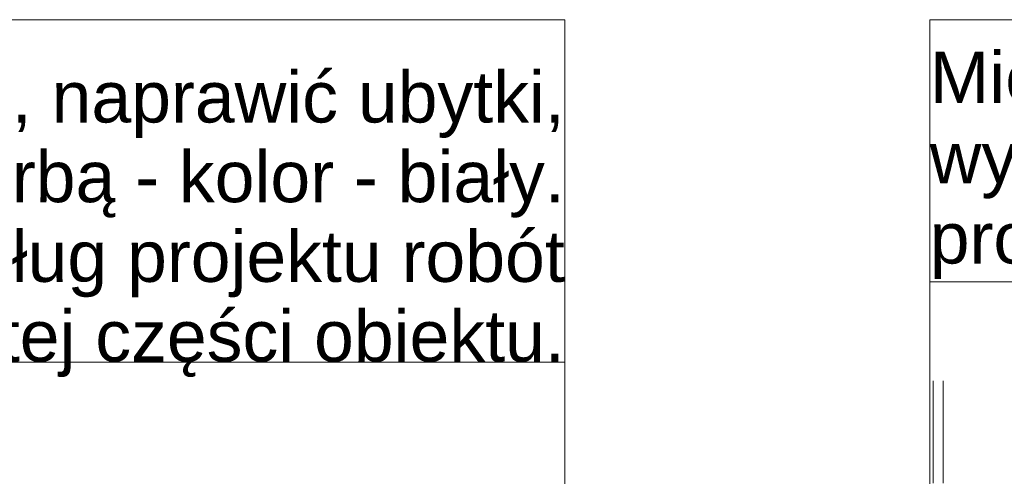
# Model space of a CAD drawing. Extents: x 180 to 5640, y 54 to 2910.
# Tile 16 of 20: x 1641 to 2121, y 2321 to 2544. Entities that reach past the tile are written whole.
import ezdxf
from ezdxf.xclip import XClip

# ---------------------------------------------------------------- set-up
doc = ezdxf.new("R2010")
doc.units = 0
doc.header["$MEASUREMENT"] = 0
doc.header["$XCLIPFRAME"] = 0
doc.layers.add('220-A Ściany', color=7, linetype='Continuous')
doc.layers.add('820-G Rysunki Obrazki', color=7, linetype='Continuous')
doc.styles.add('STYL_AUTOMATYCZNY_3', font='arial.ttf')

# ---------------------------------------------------------------- blocks, each defined once
blk = doc.blocks.new('Rysunek_1_1', base_point=(-1693.87, 817.59))
at = {"layer": '220-A Ściany', "color": 7, "linetype": 'Continuous', "lineweight": 13, "ltscale": 0.5}
for p, q in [((2086.38, 2317.59), (2086.38, 2367.59)), ((2091.38, 2317.59), (2091.38, 2367.59))]:
    blk.add_line(p, q, dxfattribs=at)
at = {"layer": '820-G Rysunki Obrazki', "color": 154, "linetype": 'Continuous', "lineweight": 13, "ltscale": 0.5}
for p, q in [((1906.66, 2543.77), (1199.84, 2543.77)), ((1906.66, 2376.63), (1906.66, 2543.77)), ((2540.8, 2543.77), (2084.75, 2543.77)), ((2084.75, 2543.77), (2084.75, 2415.92)), ((2084.75, 2415.92), (2540.8, 2415.92)), ((2084.75, 1546.45), (2084.75, 2415.92)), ((2084.75, 2415.92), (2540.8, 2415.92)), ((1199.84, 2376.63), (1906.66, 2376.63)), ((1906.66, 2376.63), (1199.84, 2376.63)), ((1906.66, 1624.19), (1906.66, 2376.63))]:
    blk.add_line(p, q, dxfattribs=at)
at = {"layer": '820-G Rysunki Obrazki', "color": 154, "linetype": 'Continuous', "lineweight": 13, "char_height": 25, "style": 'STYL_AUTOMATYCZNY_3'}
for s, insert, attachment_point, line_spacing_factor in [('\\A1;{\\pql;\\fArial|b0|i0|c238|p0;\\W1.000000;Miejsce na logo szkoły,\\P\\pql;\\fArial|b0|i0|c238|p0;\\W1.000000;wykonane według odrębnego\\P\\pql;\\fArial|b0|i0|c238|p0;\\W1.000000;projektu\\fArial|b0|i0|c238|p0;\\W1.000000;, przestrzenne 3D}', (2084.75, 2417.27), 7, 0.940492), ('\\A1;{\\pqr;\\fArial|b0|i0|c238|p0;\\W1.000000;Ścianę istniejącą odczyścić, naprawić ubytki, \\P\\pqr;\\fArial|b0|i0|c238|p0;\\W1.000000;zagruntować, pomalować farbą - kolor - biały.\\fArial|b0|i0|c238|p0;\\W1.000000; \\P\\pqr;\\fArial|b0|i0|c238|p0;\\W1.000000;Planowane prace według projektu robót \\P\\pqr;\\fArial|b0|i0|c238|p0;\\W1.000000;budowlanych tej części obiektu.}', (1906.66, 2369.41), 9, 0.932798)]:
    blk.add_mtext(s, dxfattribs=dict(at, insert=insert, attachment_point=attachment_point, line_spacing_factor=line_spacing_factor))

msp = doc.modelspace()

# ---------------------------------------------------------------- block references
at = {"layer": '820-G Rysunki Obrazki', "color": 7, "linetype": 'Continuous', "lineweight": 13, "ltscale": 0.1}
ref = msp.add_blockref('Rysunek_1_1', (-1693.87, 817.59), dxfattribs=at)
XClip(ref).set_block_clipping_path([(307.7351978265, 205.9574740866), (2556.3632209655, 2724.0588953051)])

doc.saveas('drawing.dxf')
